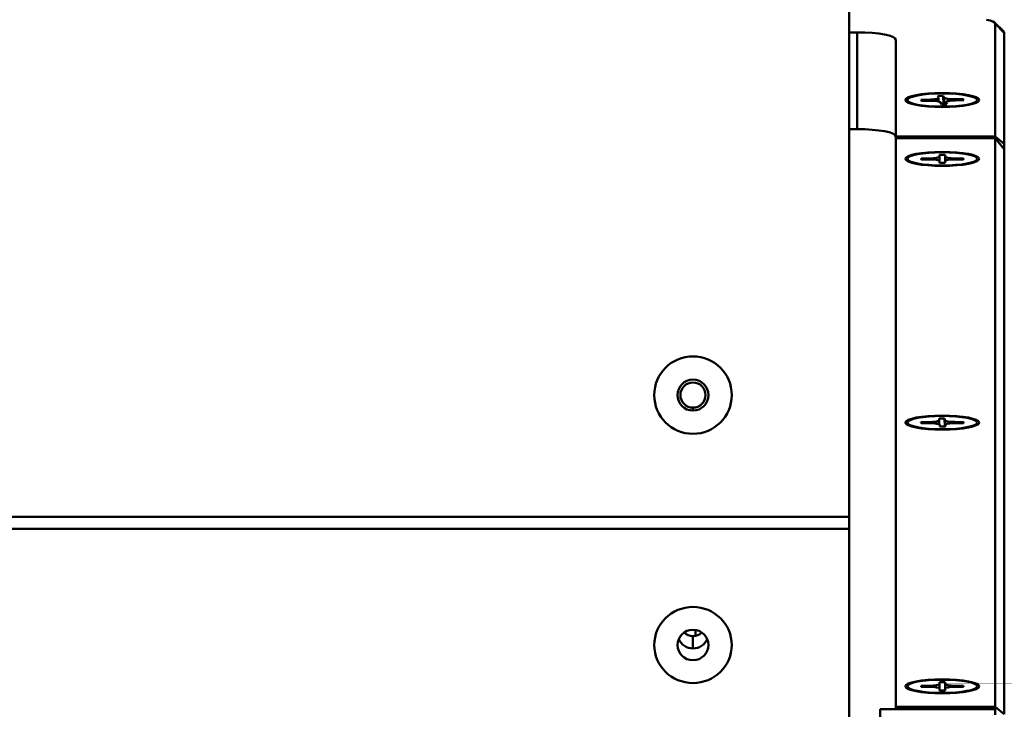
# Model space of a CAD drawing. Header units: inches. Extents: x 7.7 to 68.4, y -5.1 to 39.9.
# Tile 167 of 172: x 59.6 to 62.8, y 35.3 to 37.6. Entities that reach past the tile are written whole.
import ezdxf

# ---------------------------------------------------------------- set-up
doc = ezdxf.new("R2010")
doc.units = ezdxf.units.IN
doc.header["$MEASUREMENT"] = 0
doc.layers.add('Visible Edges(ROSSANSI)', color=7, linetype='Continuous', lineweight=50)
doc.layers.add('Visible Tangent Edges(ROSSANSI)', color=7, linetype='Continuous', lineweight=50)

msp = doc.modelspace()

# ---------------------------------------------------------------- linework, layer by layer
at = {"layer": 'Visible Edges(ROSSANSI)'}
for p, q in [((62.2591, 39.346), (62.2591, 35.9577)), ((62.7274, 37.5533), (62.7568, 37.525)), ((62.7292, 37.5498), (62.7292, 37.1855)), ((62.2591, 37.5217), (62.2842, 37.5217)), ((62.4092, 37.4979), (62.4092, 37.1855)), ((62.7592, 37.1617), (62.7592, 37.5204)), ((62.5443, 37.3161), (62.5622, 37.3164)), ((62.5466, 37.3109), (62.5443, 37.3161)), ((62.5468, 37.3104), (62.5468, 37.3095)), ((62.5622, 37.3164), (62.5636, 37.2903)), ((62.5622, 37.3164), (62.5646, 37.3112)), ((62.5992, 37.3056), (62.6266, 37.3061)), ((62.6243, 37.3026), (62.6266, 37.3061)), ((62.6266, 37.3061), (62.6282, 37.3027)), ((62.4548, 37.2924), (62.4483, 37.2997)), ((62.4902, 37.3038), (62.5176, 37.3043)), ((62.4917, 37.3004), (62.4902, 37.3038)), ((62.4902, 37.3038), (62.4925, 37.3004)), ((62.5191, 37.3009), (62.4917, 37.3004)), ((62.5562, 37.2901), (62.5538, 37.2953)), ((62.5741, 37.2904), (62.5562, 37.2901)), ((62.5716, 37.2963), (62.5714, 37.2943)), ((62.5717, 37.2956), (62.5741, 37.2904)), ((62.6282, 37.3027), (62.6008, 37.3022)), ((62.6636, 37.2924), (62.6701, 37.2997)), ((62.2842, 37.2095), (62.2591, 37.2095)), ((62.4092, 37.1855), (62.7292, 37.1855)), ((62.4092, 37.1798), (62.4092, 37.1855)), ((62.7292, 37.1798), (62.4092, 37.1798)), ((62.4092, 37.1798), (62.4092, 35.3445)), ((62.7292, 37.1855), (62.7292, 37.1798)), ((62.7592, 37.1617), (62.7292, 37.1855)), ((62.7292, 37.1798), (62.7592, 37.1446)), ((62.7292, 37.1798), (62.7292, 35.3445)), ((62.7592, 37.1446), (62.7592, 37.1617)), ((62.5502, 37.1211), (62.5502, 37.1263)), ((62.5502, 37.1263), (62.5682, 37.1263)), ((62.5682, 37.1263), (62.5682, 37.1211)), ((62.7592, 35.3207), (62.7592, 37.1446)), ((62.4548, 37.1024), (62.4483, 37.1097)), ((62.4907, 37.1116), (62.4907, 37.115)), ((62.4907, 37.115), (62.5182, 37.115)), ((62.4907, 37.115), (62.493, 37.1116)), ((62.5182, 37.1116), (62.4907, 37.1116)), ((62.5502, 37.1056), (62.5502, 37.1056)), ((62.5502, 37.1003), (62.5502, 37.1055)), ((62.5682, 37.1003), (62.5502, 37.1003)), ((62.5682, 37.1056), (62.5682, 37.1056)), ((62.5682, 37.1055), (62.5682, 37.1003)), ((62.6002, 37.115), (62.6277, 37.115)), ((62.6277, 37.1116), (62.6002, 37.1116)), ((62.6254, 37.1116), (62.6277, 37.115)), ((62.6277, 37.115), (62.6277, 37.1116)), ((62.6636, 37.1024), (62.6701, 37.1097)), ((62.4548, 36.2513), (62.4483, 36.2585)), ((62.4905, 36.2636), (62.518, 36.2637)), ((62.4905, 36.2636), (62.4928, 36.2601)), ((62.4909, 36.2601), (62.4905, 36.2636)), ((62.5184, 36.2602), (62.4909, 36.2601)), ((62.5487, 36.2751), (62.5667, 36.2752)), ((62.5493, 36.2699), (62.5487, 36.2751)), ((62.5493, 36.2698), (62.5493, 36.2698)), ((62.5667, 36.2752), (62.5673, 36.2699)), ((62.5667, 36.2752), (62.5671, 36.2491)), ((62.6, 36.264), (62.6275, 36.2641)), ((62.6279, 36.2607), (62.6004, 36.2606)), ((62.6252, 36.2607), (62.6275, 36.2641)), ((62.6275, 36.2641), (62.6279, 36.2607)), ((62.6636, 36.2513), (62.6701, 36.2585)), ((62.5516, 36.2491), (62.551, 36.2543)), ((62.5696, 36.2491), (62.5516, 36.2491)), ((62.569, 36.2546), (62.569, 36.2543)), ((62.569, 36.2544), (62.5696, 36.2491)), ((62.2591, 35.9189), (62.2591, 35.9577)), ((62.2591, 35.9189), (62.2591, 34.4884)), ((61.7637, 35.574), (61.7637, 35.5925)), ((62.4548, 35.4001), (62.4483, 35.4073)), ((62.4907, 35.4092), (62.4907, 35.4127)), ((62.4907, 35.4127), (62.5182, 35.4127)), ((62.4907, 35.4127), (62.493, 35.4092)), ((62.5182, 35.4092), (62.4907, 35.4092)), ((62.5502, 35.4187), (62.5502, 35.424)), ((62.5502, 35.424), (62.5682, 35.424)), ((62.5502, 35.4033), (62.5502, 35.4032)), ((62.5502, 35.3979), (62.5502, 35.4032)), ((62.5682, 35.424), (62.5682, 35.4187)), ((62.5682, 35.4033), (62.5682, 35.4032)), ((62.5682, 35.4032), (62.5682, 35.3979)), ((62.6002, 35.4127), (62.6277, 35.4127)), ((62.6277, 35.4092), (62.6002, 35.4092)), ((62.6254, 35.4092), (62.6277, 35.4127)), ((62.6277, 35.4127), (62.6277, 35.4092)), ((62.6636, 35.4001), (62.6701, 35.4073)), ((62.5682, 35.3979), (62.5502, 35.3979)), ((62.4092, 35.3366), (62.4092, 35.3445)), ((62.4092, 35.3445), (62.7292, 35.3445)), ((62.7592, 35.3207), (62.7292, 35.3445)), ((62.7292, 35.3445), (62.7292, 35.3366)), ((62.3592, 35.3366), (62.7292, 35.3366)), ((62.3592, 34.4884), (62.3592, 35.3366)), ((62.7292, 35.3185), (62.7292, 35.3366))]:
    msp.add_line(p, q, dxfattribs=at)
for radius in [0.125, 0.125, 0.05, 0.0406]:
    msp.add_circle((61.7553, 36.3509), radius, dxfattribs=at)
for centre, major_axis, ratio, start_param, end_param in [((62.6342, 37.5498), (0.095, 0), 0.189952, 0, 0.785398), ((62.2842, 37.4979), (0.125, 0), 0.189952, 0, 1.570796), ((62.6342, 37.5204), (0.125, 0), 0.189952, 0, 0.194703), ((62.5148, 37.3103), (0.032, 0), 0.189952, 4.799534, 6.370331), ((62.5965, 37.3117), (-0.032, 0), 0.189952, 0.087145, 1.657942), ((62.5219, 37.2948), (0.032, 0), 0.189952, 0.087145, 1.657942), ((62.6036, 37.2962), (-0.032, 0), 0.189952, 4.799534, 6.370331), ((62.2842, 37.1857), (0.125, 0), 0.189952, 0, 1.570796), ((62.5182, 37.1211), (0.032, 0), 0.189952, 4.712389, 6.283185), ((62.6002, 37.1211), (-0.032, 0), 0.189952, 0, 1.570796), ((62.5182, 37.1055), (0.032, 0), 0.189952, 0, 1.570796), ((62.6002, 37.1055), (-0.032, 0), 0.189952, 4.712389, 6.283185), ((62.5173, 36.2697), (0.032, 0), 0.189952, 4.733401, 6.304198), ((62.5191, 36.2542), (0.032, 0), 0.189952, 0.021012, 1.591809), ((62.5993, 36.2701), (-0.032, 0), 0.189952, 0.021012, 1.591809), ((62.601, 36.2545), (-0.032, 0), 0.189952, 4.733401, 6.304198), ((61.7553, 35.5821), (0.05, 0), 0.981793, 3.538914, 4.712389), ((61.7553, 35.613), (0.0406, 0), 0.981793, 3.936961, 5.487817), ((61.7553, 35.5821), (0.05, 0), 0.981793, 4.712389, 5.885864), ((62.5182, 35.4187), (0.032, 0), 0.189952, 4.712389, 6.283185), ((62.5182, 35.4032), (0.032, 0), 0.189952, 0, 1.570796), ((62.6002, 35.4187), (-0.032, 0), 0.189952, 0, 1.570796), ((62.6002, 35.4032), (-0.032, 0), 0.189952, 4.712389, 6.283185)]:
    msp.add_ellipse(centre, major_axis=major_axis, ratio=ratio, start_param=start_param, end_param=end_param, dxfattribs=at)
for centre, major_axis, ratio in [((62.5592, 37.3032), (0.119, 0), 0.189952), ((62.5592, 37.3032), (0.1125, 0), 0.189952), ((62.5592, 37.1133), (0.119, 0), 0.189952), ((62.5592, 37.1133), (0.1125, 0), 0.189952), ((62.5592, 36.2621), (0.119, 0), 0.189952), ((62.5592, 36.2621), (0.1125, 0), 0.189952), ((61.7553, 35.5442), (0.125, 0), 0.981793), ((61.7553, 35.5442), (-0.125, 0), 0.981793), ((61.7553, 35.5442), (-0.05, 0), 0.981793), ((62.5592, 35.4109), (0.119, 0), 0.189952), ((62.5592, 35.4109), (0.1125, 0), 0.189952)]:
    msp.add_ellipse(centre, major_axis=major_axis, ratio=ratio, dxfattribs=at)
for points, weights in [([(62.5473, 37.2985), (62.5471, 37.3068), (62.5468, 37.3095)], [1.02113800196, 1.01897947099, 1.00907956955]), ([(62.5646, 37.3112), (62.565, 37.3102), (62.5655, 37.2903)], [1, 1.02390015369, 1.02152519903]), ([(62.5176, 37.3043), (62.5198, 37.3043), (62.522, 37.3009)], [1, 1.01019833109, 1.01561255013]), ([(62.5712, 37.2904), (62.5715, 37.2962), (62.5717, 37.2956)], [1.01891271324, 1.0139001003, 1]), ([(62.5948, 37.302), (62.597, 37.3056), (62.5992, 37.3056)], [1.0157503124, 1.01032881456, 1]), ([(62.5502, 37.1056), (62.5502, 37.1202), (62.5502, 37.1211)], [1.02166378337, 1.02045377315, 1]), ([(62.5682, 37.1211), (62.5682, 37.1202), (62.5682, 37.1056)], [1, 1.02045377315, 1.02166378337]), ([(62.5182, 37.115), (62.5204, 37.115), (62.5226, 37.1115)], [1, 1.01023075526, 1.01564692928]), ([(62.5502, 37.1055), (62.5502, 37.1056), (62.5502, 37.1056)], [1, 1.00123615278, 1.00240201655]), ([(62.5682, 37.1056), (62.5682, 37.1056), (62.5682, 37.1055)], [1.00240201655, 1.00123615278, 1]), ([(62.5957, 37.1115), (62.598, 37.115), (62.6002, 37.115)], [1.01564692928, 1.01023075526, 1]), ([(62.518, 36.2637), (62.5202, 36.2637), (62.5225, 36.2602)], [1, 1.01021714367, 1.01563250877]), ([(62.5495, 36.256), (62.5494, 36.2689), (62.5493, 36.2698)], [1.02145195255, 1.01927231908, 1.00059191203]), ([(62.5673, 36.2699), (62.5674, 36.269), (62.5675, 36.2491)], [1, 1.0238596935, 1.02153316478]), ([(62.5955, 36.2605), (62.5978, 36.264), (62.6, 36.264)], [1.01566534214, 1.01024815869, 1]), ([(62.5689, 36.2491), (62.569, 36.2549), (62.569, 36.2544)], [1.01889284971, 1.01387260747, 1]), ([(62.5182, 35.4127), (62.5204, 35.4127), (62.5226, 35.4092)], [1, 1.01023075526, 1.01564692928]), ([(62.5502, 35.4032), (62.5502, 35.4179), (62.5502, 35.4187)], [1.02166378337, 1.02045377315, 1]), ([(62.5502, 35.4032), (62.5502, 35.4032), (62.5502, 35.4032)], [1, 1.00123615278, 1.00240201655]), ([(62.5682, 35.4187), (62.5682, 35.4179), (62.5682, 35.4032)], [1, 1.02045377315, 1.02166378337]), ([(62.5682, 35.4032), (62.5682, 35.4032), (62.5682, 35.4032)], [1.00240201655, 1.00123615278, 1]), ([(62.5957, 35.4092), (62.598, 35.4127), (62.6002, 35.4127)], [1.01564692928, 1.01023075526, 1])]:
    msp.add_rational_spline(points, weights, degree=2, dxfattribs=at)
at = {"layer": 'Visible Tangent Edges(ROSSANSI)'}
for p, q in [((62.7592, 37.5204), (62.7292, 37.5498)), ((62.2842, 37.2095), (62.2842, 37.5217)), ((39.8391, 35.9577), (62.2591, 35.9577)), ((39.8391, 35.9189), (62.2591, 35.9189))]:
    msp.add_line(p, q, dxfattribs=at)
for points in [[(61.7553, 36.3009), (61.7553, 36.3037), (61.7553, 36.3069), (61.7553, 36.3103)], [(61.7553, 35.5331), (61.7553, 35.541), (61.7553, 35.5539), (61.7553, 35.5732)]]:
    msp.add_open_spline(points, degree=3, dxfattribs=at)

doc.saveas('drawing.dxf')
